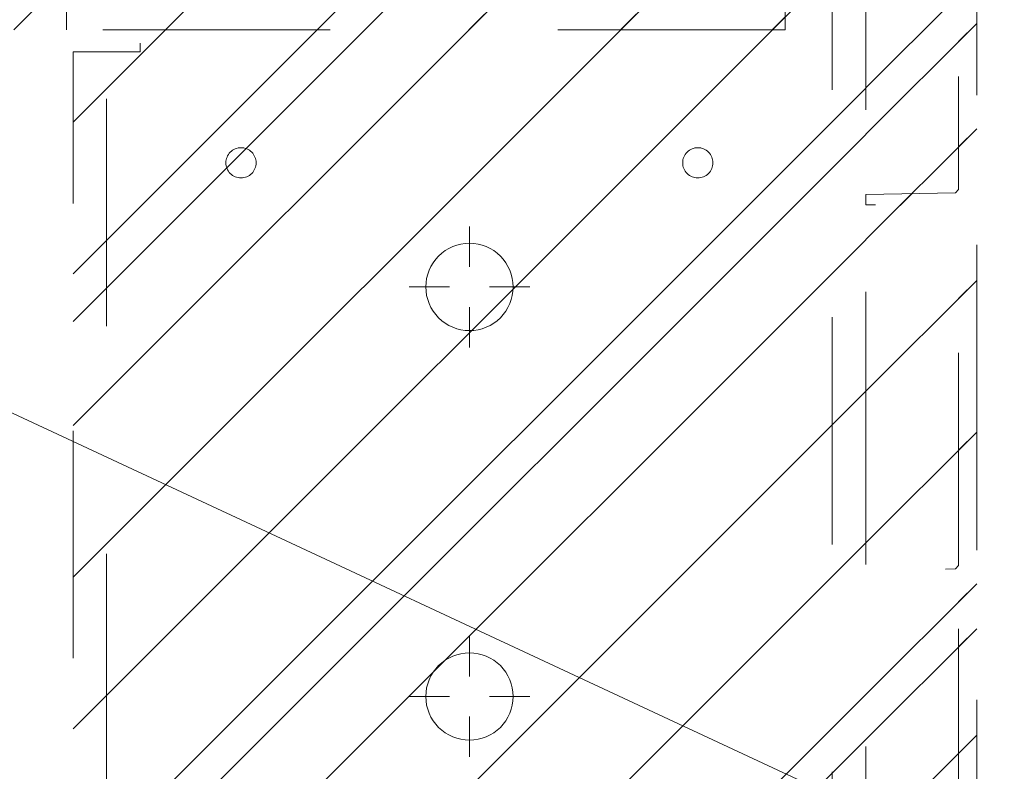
# Model space of a CAD drawing. Header units: inches. Extents: x -416 to -272, y -73 to 47.
# Tile 204 of 206: x -283.35 to -277.57, y 1.78 to 6.19. Entities that reach past the tile are written whole.
import ezdxf

# ---------------------------------------------------------------- set-up
doc = ezdxf.new("R2010")
doc.units = ezdxf.units.IN
doc.header["$LTSCALE"] = 32
doc.header["$MEASUREMENT"] = 0
doc.header["$PDMODE"] = 1
doc.header["$PDSIZE"] = -2
doc.linetypes.add('Dash Style-1', pattern=[0.083328, 0.041656, -0.041672])
for name, color, linetype, lineweight in [('DashLine', 7, 'Continuous', 13), ('DashLineFill', 7, 'Dash Style-1', 13), ('Drawing', 7, 'Continuous', 18), ('Metal-DeskStructure', 7, 'Continuous', 13), ('None', 7, 'Continuous', 18)]:
    doc.layers.add(name, color=color, linetype=linetype, lineweight=lineweight)
pattern_1 = [(45, (0, 0), (-1.61302, 1.93572), []), (45, (-1.0608, 1.0608), (-0.472346, 0.416761), [])]

# ---------------------------------------------------------------- blocks, each defined once
blk = doc.blocks.new('Group-105')
at = {"layer": 'DashLine'}
blk.add_line((0.1575, -12.0079), (16.3301, -19.5493), dxfattribs=at)
blk = doc.blocks.new('Group-51')
at = {"layer": 'DashLine'}
for p, q in [((0.0002, -3.5827), (0.0002, -3.3465)), ((-0.1179, -3.7008), (-0.3541, -3.7008)), ((0.1183, -3.7008), (0.3545, -3.7008)), ((0.0002, -3.8189), (0.0002, -4.0551))]:
    blk.add_line(p, q, dxfattribs=at)
at = {"layer": 'DashLine', "flags": 128}
blk.add_lwpolyline([(-0.2557, -3.7008), (-0.2545, -3.6757), (-0.2508, -3.6509), (-0.2447, -3.6265), (-0.2362, -3.6029), (-0.2255, -3.5802), (-0.2126, -3.5586), (-0.1976, -3.5384), (-0.1808, -3.5198), (-0.1621, -3.503), (-0.142, -3.488), (-0.1204, -3.4751), (-0.0977, -3.4644), (-0.0741, -3.4559), (-0.0497, -3.4498), (-0.0249, -3.4461), (0.0002, -3.4449), (0.0253, -3.4461), (0.0501, -3.4498), (0.0745, -3.4559), (0.0981, -3.4644), (0.1208, -3.4751), (0.1424, -3.488), (0.1625, -3.503), (0.1812, -3.5198), (0.198, -3.5384), (0.213, -3.5586), (0.2259, -3.5802), (0.2366, -3.6029), (0.2451, -3.6265), (0.2512, -3.6509), (0.2549, -3.6757), (0.2561, -3.7008), (0.2549, -3.7259), (0.2512, -3.7507), (0.2451, -3.7751), (0.2366, -3.7987), (0.2259, -3.8214), (0.213, -3.843), (0.198, -3.8631), (0.1812, -3.8817), (0.1625, -3.8986), (0.1424, -3.9136), (0.1208, -3.9265), (0.0981, -3.9372), (0.0745, -3.9457), (0.0501, -3.9518), (0.0253, -3.9555), (0.0002, -3.9567), (-0.0249, -3.9555), (-0.0497, -3.9518), (-0.0741, -3.9457), (-0.0977, -3.9372), (-0.1204, -3.9265), (-0.142, -3.9136), (-0.1621, -3.8986), (-0.1808, -3.8817), (-0.1976, -3.8631), (-0.2126, -3.843), (-0.2255, -3.8214), (-0.2362, -3.7987), (-0.2447, -3.7751), (-0.2508, -3.7507), (-0.2545, -3.7259)], close=True, dxfattribs=at)
blk = doc.blocks.new('Group-57')
at = {"layer": 'DashLine'}
for p, q in [((0.0002, -5.9843), (0.0002, -5.748)), ((-0.1179, -6.1024), (-0.3541, -6.1024)), ((0.1183, -6.1024), (0.3545, -6.1024)), ((0.0002, -6.2205), (0.0002, -6.4567))]:
    blk.add_line(p, q, dxfattribs=at)
at = {"layer": 'DashLine', "flags": 128}
blk.add_lwpolyline([(-0.2557, -6.1024), (-0.2545, -6.0773), (-0.2508, -6.0524), (-0.2447, -6.0281), (-0.2362, -6.0044), (-0.2255, -5.9817), (-0.2126, -5.9602), (-0.1976, -5.94), (-0.1808, -5.9214), (-0.1621, -5.9045), (-0.142, -5.8896), (-0.1204, -5.8767), (-0.0977, -5.8659), (-0.0741, -5.8575), (-0.0497, -5.8514), (-0.0249, -5.8477), (0.0002, -5.8465), (0.0253, -5.8477), (0.0501, -5.8514), (0.0745, -5.8575), (0.0981, -5.8659), (0.1208, -5.8767), (0.1424, -5.8896), (0.1625, -5.9045), (0.1812, -5.9214), (0.198, -5.94), (0.213, -5.9602), (0.2259, -5.9817), (0.2366, -6.0044), (0.2451, -6.0281), (0.2512, -6.0524), (0.2549, -6.0773), (0.2561, -6.1024), (0.2549, -6.1274), (0.2512, -6.1523), (0.2451, -6.1766), (0.2366, -6.2003), (0.2259, -6.223), (0.213, -6.2445), (0.198, -6.2647), (0.1812, -6.2833), (0.1625, -6.3002), (0.1424, -6.3151), (0.1208, -6.3281), (0.0981, -6.3388), (0.0745, -6.3472), (0.0501, -6.3534), (0.0253, -6.357), (0.0002, -6.3583), (-0.0249, -6.357), (-0.0497, -6.3534), (-0.0741, -6.3472), (-0.0977, -6.3388), (-0.1204, -6.3281), (-0.142, -6.3151), (-0.1621, -6.3002), (-0.1808, -6.2833), (-0.1976, -6.2647), (-0.2126, -6.2445), (-0.2255, -6.223), (-0.2362, -6.2003), (-0.2447, -6.1766), (-0.2508, -6.1523), (-0.2545, -6.1274)], close=True, dxfattribs=at)
blk = doc.blocks.new('1BRPT9-Bracket (2D)')
at = {"layer": 'DashLineFill', "linetype": 'Continuous', "lineweight": 13}
h = blk.add_hatch(dxfattribs=at)
h.set_pattern_fill('Steel', color=253, style=0, pattern_type=2)
h.set_pattern_definition(pattern_1)
edge = h.paths.add_edge_path()
edge.add_line((-2.3221, -8.7402), (-2.3221, 8.7402))
edge.add_line((-2.3221, 8.7402), (1.6779, 8.7402))
edge.add_arc((1.6779, 8.4882), 0.252, 0, 90, ccw=False)
edge.add_line((1.9299, 8.4882), (1.9299, 7.4803))
edge.add_line((1.9299, 7.4803), (2.3236, 7.4611))
edge.add_line((2.3236, 7.4611), (2.3236, -7.4803))
edge.add_line((2.3236, -7.4803), (1.9299, -7.4803))
edge.add_line((1.9299, -7.4803), (1.9299, -8.4882))
edge.add_arc((1.6779, -8.4882), 0.252, -90, 0, ccw=False)
edge.add_line((1.6779, -8.7402), (-2.3221, -8.7402))
h = blk.add_hatch(dxfattribs=at)
h.set_pattern_fill('Steel', color=253, style=0, pattern_type=2)
h.set_pattern_definition(pattern_1)
h.paths.add_polyline_path([(-1.3378, -6.9188), (-1.3465, -6.9184), (-1.3551, -6.9171), (-1.3635, -6.915), (-1.3717, -6.912), (-1.3796, -6.9083), (-1.387, -6.9039), (-1.394, -6.8987), (-1.4005, -6.8928), (-1.4063, -6.8864), (-1.4115, -6.8794), (-1.4159, -6.872), (-1.4197, -6.8641), (-1.4226, -6.8559), (-1.4247, -6.8475), (-1.426, -6.8389), (-1.4264, -6.8302), (-1.426, -6.8215), (-1.4247, -6.8129), (-1.4226, -6.8045), (-1.4197, -6.7963), (-1.4159, -6.7884), (-1.4115, -6.781), (-1.4063, -6.774), (-1.4005, -6.7676), (-1.394, -6.7617), (-1.387, -6.7565), (-1.3796, -6.7521), (-1.3717, -6.7484), (-1.3635, -6.7454), (-1.3551, -6.7433), (-1.3465, -6.742), (-1.3378, -6.7416), (-1.3291, -6.742), (-1.3205, -6.7433), (-1.3121, -6.7454), (-1.3039, -6.7484), (-1.2961, -6.7521), (-1.2886, -6.7565), (-1.2816, -6.7617), (-1.2752, -6.7676), (-1.2693, -6.774), (-1.2642, -6.781), (-1.2597, -6.7884), (-1.256, -6.7963), (-1.253, -6.8045), (-1.2509, -6.8129), (-1.2497, -6.8215), (-1.2492, -6.8302), (-1.2497, -6.8389), (-1.2509, -6.8475), (-1.253, -6.8559), (-1.256, -6.8641), (-1.2597, -6.872), (-1.2642, -6.8794), (-1.2693, -6.8864), (-1.2752, -6.8928), (-1.2816, -6.8987), (-1.2886, -6.9039), (-1.2961, -6.9083), (-1.3039, -6.912), (-1.3121, -6.915), (-1.3205, -6.9171), (-1.3291, -6.9184)])
h = blk.add_hatch(dxfattribs=at)
h.set_pattern_fill('Steel', color=253, style=0, pattern_type=2)
h.set_pattern_definition(pattern_1)
h.paths.add_polyline_path([(1.3393, -6.9188), (1.3307, -6.9184), (1.3221, -6.9171), (1.3136, -6.915), (1.3054, -6.912), (1.2976, -6.9083), (1.2901, -6.9039), (1.2832, -6.8987), (1.2767, -6.8928), (1.2709, -6.8864), (1.2657, -6.8794), (1.2612, -6.872), (1.2575, -6.8641), (1.2546, -6.8559), (1.2525, -6.8475), (1.2512, -6.8389), (1.2508, -6.8302), (1.2512, -6.8215), (1.2525, -6.8129), (1.2546, -6.8045), (1.2575, -6.7963), (1.2612, -6.7884), (1.2657, -6.781), (1.2709, -6.774), (1.2767, -6.7676), (1.2832, -6.7617), (1.2901, -6.7565), (1.2976, -6.7521), (1.3054, -6.7484), (1.3136, -6.7454), (1.3221, -6.7433), (1.3307, -6.742), (1.3393, -6.7416), (1.348, -6.742), (1.3566, -6.7433), (1.3651, -6.7454), (1.3732, -6.7484), (1.3811, -6.7521), (1.3886, -6.7565), (1.3955, -6.7617), (1.402, -6.7676), (1.4078, -6.774), (1.413, -6.781), (1.4175, -6.7884), (1.4212, -6.7963), (1.4241, -6.8045), (1.4262, -6.8129), (1.4275, -6.8215), (1.4279, -6.8302), (1.4275, -6.8389), (1.4262, -6.8475), (1.4241, -6.8559), (1.4212, -6.8641), (1.4175, -6.872), (1.413, -6.8794), (1.4078, -6.8864), (1.402, -6.8928), (1.3955, -6.8987), (1.3886, -6.9039), (1.3811, -6.9083), (1.3732, -6.912), (1.3651, -6.915), (1.3566, -6.9171), (1.348, -6.9184)])
at = {"layer": 'DashLineFill'}
for p, q in [((-2.1252, 8.7402), (-2.1252, -8.7402)), ((2.1268, 7.4611), (2.1268, -7.4803))]:
    blk.add_line(p, q, dxfattribs=at)
at = {"layer": 'DashLineFill', "flags": 128}
blk.add_lwpolyline([(-2.3221, -8.7402), (-2.3221, 8.7402), (1.6779, 8.7402, -0.414214), (1.9299, 8.4882), (1.9299, 7.4803), (2.3236, 7.4611), (2.3236, -7.4803), (1.9299, -7.4803), (1.9299, -8.4882, -0.414214), (1.6779, -8.7402)], format="xyb", close=True, dxfattribs=at)
for points in [[(-1.3378, -6.9188), (-1.3465, -6.9184), (-1.3551, -6.9171), (-1.3635, -6.915), (-1.3717, -6.912), (-1.3796, -6.9083), (-1.387, -6.9039), (-1.394, -6.8987), (-1.4005, -6.8928), (-1.4063, -6.8864), (-1.4115, -6.8794), (-1.4159, -6.872), (-1.4197, -6.8641), (-1.4226, -6.8559), (-1.4247, -6.8475), (-1.426, -6.8389), (-1.4264, -6.8302), (-1.426, -6.8215), (-1.4247, -6.8129), (-1.4226, -6.8045), (-1.4197, -6.7963), (-1.4159, -6.7884), (-1.4115, -6.781), (-1.4063, -6.774), (-1.4005, -6.7676), (-1.394, -6.7617), (-1.387, -6.7565), (-1.3796, -6.7521), (-1.3717, -6.7484), (-1.3635, -6.7454), (-1.3551, -6.7433), (-1.3465, -6.742), (-1.3378, -6.7416), (-1.3291, -6.742), (-1.3205, -6.7433), (-1.3121, -6.7454), (-1.3039, -6.7484), (-1.2961, -6.7521), (-1.2886, -6.7565), (-1.2816, -6.7617), (-1.2752, -6.7676), (-1.2693, -6.774), (-1.2642, -6.781), (-1.2597, -6.7884), (-1.256, -6.7963), (-1.253, -6.8045), (-1.2509, -6.8129), (-1.2497, -6.8215), (-1.2492, -6.8302), (-1.2497, -6.8389), (-1.2509, -6.8475), (-1.253, -6.8559), (-1.256, -6.8641), (-1.2597, -6.872), (-1.2642, -6.8794), (-1.2693, -6.8864), (-1.2752, -6.8928), (-1.2816, -6.8987), (-1.2886, -6.9039), (-1.2961, -6.9083), (-1.3039, -6.912), (-1.3121, -6.915), (-1.3205, -6.9171), (-1.3291, -6.9184)], [(1.3393, -6.9188), (1.3307, -6.9184), (1.3221, -6.9171), (1.3136, -6.915), (1.3054, -6.912), (1.2976, -6.9083), (1.2901, -6.9039), (1.2832, -6.8987), (1.2767, -6.8928), (1.2709, -6.8864), (1.2657, -6.8794), (1.2612, -6.872), (1.2575, -6.8641), (1.2546, -6.8559), (1.2525, -6.8475), (1.2512, -6.8389), (1.2508, -6.8302), (1.2512, -6.8215), (1.2525, -6.8129), (1.2546, -6.8045), (1.2575, -6.7963), (1.2612, -6.7884), (1.2657, -6.781), (1.2709, -6.774), (1.2767, -6.7676), (1.2832, -6.7617), (1.2901, -6.7565), (1.2976, -6.7521), (1.3054, -6.7484), (1.3136, -6.7454), (1.3221, -6.7433), (1.3307, -6.742), (1.3393, -6.7416), (1.348, -6.742), (1.3566, -6.7433), (1.3651, -6.7454), (1.3732, -6.7484), (1.3811, -6.7521), (1.3886, -6.7565), (1.3955, -6.7617), (1.402, -6.7676), (1.4078, -6.774), (1.413, -6.781), (1.4175, -6.7884), (1.4212, -6.7963), (1.4241, -6.8045), (1.4262, -6.8129), (1.4275, -6.8215), (1.4279, -6.8302), (1.4275, -6.8389), (1.4262, -6.8475), (1.4241, -6.8559), (1.4212, -6.8641), (1.4175, -6.872), (1.413, -6.8794), (1.4078, -6.8864), (1.402, -6.8928), (1.3955, -6.8987), (1.3886, -6.9039), (1.3811, -6.9083), (1.3732, -6.912), (1.3651, -6.915), (1.3566, -6.9171), (1.348, -6.9184)]]:
    blk.add_lwpolyline(points, close=True, dxfattribs=at)
at = {"layer": 'DashLineFill', "linetype": 'Continuous', "lineweight": 5}
for p in [(0.0002, -3.7008), (0.0002, -6.1024)]:
    blk.add_point(p, dxfattribs=at)
at = {"layer": 'Metal-DeskStructure', "color": 7}
for name in ['Group-51', 'Group-57']:
    blk.add_blockref(name, (0, 0), dxfattribs=at)
blk = doc.blocks.new('1BRPT8_Cover (2D)')
at = {"layer": 'DashLineFill', "linetype": 'Continuous', "lineweight": 13}
h = blk.add_hatch(dxfattribs=at)
h.set_pattern_fill('Steel', color=253, style=0, pattern_type=2)
h.set_pattern_definition(pattern_1)
h.paths.add_polyline_path([(-1.5945, -8.7638), (-2.3228, -8.7638), (-2.3228, -8.7511), (-2.8261, -8.7423), (-2.8664, -8.7028), (-2.8664, -6.673), (-2.8472, -6.6533), (-2.3228, -6.6441), (-2.3228, -6.5842), (-2.8472, -6.5751), (-2.8664, -6.5554), (-2.8664, -4.4682), (-2.8472, -4.4486), (-2.3228, -4.4394), (-2.3228, -4.3795), (-2.8472, -4.3703), (-2.8664, -4.3507), (-2.8664, -2.2635), (-2.8472, -2.2438), (-2.3228, -2.2347), (-2.3228, -2.1748), (-2.8472, -2.1656), (-2.8664, -2.1459), (-2.8664, -0.0588), (-2.8472, -0.0391), (-2.3228, -0.03), (-2.3228, 0.03), (-2.8472, 0.0391), (-2.8664, 0.0588), (-2.8664, 2.1459), (-2.8472, 2.1656), (-2.3228, 2.1748), (-2.3228, 2.2347), (-2.8472, 2.2438), (-2.8664, 2.2635), (-2.8664, 4.3507), (-2.8472, 4.3703), (-2.3228, 4.3795), (-2.3228, 4.4394), (-2.8472, 4.4486), (-2.8664, 4.4682), (-2.8655, 6.5554), (-2.8472, 6.5751), (-2.3228, 6.5842), (-2.3228, 6.6441), (-2.8472, 6.6533), (-2.8664, 6.673), (-2.8664, 8.7028), (-2.8261, 8.7423), (-1.5945, 8.7638), (-1.5945, 8.8583), (-2.9724, 8.8583), (-2.9724, -8.8583), (-1.5945, -8.8583)])
h = blk.add_hatch(dxfattribs=at)
h.set_pattern_fill('Steel', color=253, style=0, pattern_type=2)
h.set_pattern_definition(pattern_1)
h.paths.add_polyline_path([(-2.3228, 8.8583), (-2.3228, -8.8583), (-2.9724, -8.8583), (-2.9724, 8.8583)])
at = {"layer": 'DashLineFill', "flags": 128}
for points in [[(-1.5945, -8.7638), (-2.3228, -8.7638), (-2.3228, -8.7511), (-2.8261, -8.7423), (-2.8664, -8.7028), (-2.8664, -6.673), (-2.8472, -6.6533), (-2.3228, -6.6441), (-2.3228, -6.5842), (-2.8472, -6.5751), (-2.8664, -6.5554), (-2.8664, -4.4682), (-2.8472, -4.4486), (-2.3228, -4.4394), (-2.3228, -4.3795), (-2.8472, -4.3703), (-2.8664, -4.3507), (-2.8664, -2.2635), (-2.8472, -2.2438), (-2.3228, -2.2347), (-2.3228, -2.1748), (-2.8472, -2.1656), (-2.8664, -2.1459), (-2.8664, -0.0588), (-2.8472, -0.0391), (-2.3228, -0.03), (-2.3228, 0.03), (-2.8472, 0.0391), (-2.8664, 0.0588), (-2.8664, 2.1459), (-2.8472, 2.1656), (-2.3228, 2.1748), (-2.3228, 2.2347), (-2.8472, 2.2438), (-2.8664, 2.2635), (-2.8664, 4.3507), (-2.8472, 4.3703), (-2.3228, 4.3795), (-2.3228, 4.4394), (-2.8472, 4.4486), (-2.8664, 4.4682), (-2.8655, 6.5554), (-2.8472, 6.5751), (-2.3228, 6.5842), (-2.3228, 6.6441), (-2.8472, 6.6533), (-2.8664, 6.673), (-2.8664, 8.7028), (-2.8261, 8.7423), (-1.5945, 8.7638), (-1.5945, 8.8583), (-2.9724, 8.8583), (-2.9724, -8.8583), (-1.5945, -8.8583)], [(-2.3228, 8.8583), (-2.3228, -8.8583), (-2.9724, -8.8583), (-2.9724, 8.8583)]]:
    blk.add_lwpolyline(points, close=True, dxfattribs=at)
blk = doc.blocks.new('1BRPT6-LeftBeam (2D)')
at = {"layer": 'DashLineFill', "linetype": 'Continuous', "lineweight": 13}
h = blk.add_hatch(dxfattribs=at)
h.set_pattern_fill('Steel', color=253, style=0, pattern_type=2)
h.set_pattern_definition(pattern_1)
h.paths.add_polyline_path([(-1.8504, 0.5), (20.4724, 0.5), (20.4724, -0.5), (-1.8504, -0.5)])
at = {"layer": 'DashLineFill'}
blk.add_line((2.3622, -0.5), (2.3622, 0.5), dxfattribs=at)
at = {"layer": 'DashLineFill', "flags": 128}
blk.add_lwpolyline([(-1.8504, 0.5), (20.4724, 0.5), (20.4724, -0.5), (-1.8504, -0.5)], close=True, dxfattribs=at)
blk = doc.blocks.new('Group-106')
at = {"layer": 'None', "color": 7}
for name, p in [('1BRPT8_Cover (2D)', (8.9764, -12.0079)), ('1BRPT9-Bracket (2D)', (8.9764, -12.0079)), ('1BRPT6-LeftBeam (2D)', (8.9764, -20.1181))]:
    blk.add_blockref(name, p, dxfattribs=at)
blk = doc.blocks.new('Group-107')
at = {"layer": 'None'}
blk.add_blockref('Group-105', (0, 0), dxfattribs=at)
blk.add_blockref('Group-106', (0, 0), dxfattribs=at)
blk = doc.blocks.new('SL Credenza Desk (2D)-3')
at = {"layer": 'None'}
blk.add_blockref('Group-107', (0, 0), dxfattribs=at)
at = {"layer": 'Drawing', "color": 0, "flags": 1}
for tag in ['Tag', 'Catalog', 'Option1', 'Option2', 'Option3', 'Option4', 'Option5', 'Option6', 'Option7', 'Option8', 'Option9', 'Option10', 'Option11', 'Option12', 'Custom', 'FinishGroup', 'Discount', 'Item2', 'Item3', 'Item6', 'Item9', 'Item10', 'Item12', 'Item13', 'Item16', 'Item19', 'Item20', 'Item21', 'Item22', 'Item23', 'Item24', 'Item25', 'Item8', 'Item18', 'Item1', 'Item4', 'Item5', 'Item7', 'Item11', 'Item14', 'Item15', 'Item17']:
    blk.add_attdef(tag, (15.7192, 1.4853), '', height=0.00709, dxfattribs=at)
blk = doc.blocks.new('Group-108')
at = {"layer": 'Drawing', "rotation": 180}
blk.add_blockref('SL Credenza Desk (2D)-3', (87.727, 1.4853), dxfattribs=at)
at = {"layer": 'Drawing', "color": 0, "flags": 1}
for tag in ['Tag', 'Catalog', 'Option1', 'Option2', 'Option3', 'Option4', 'Option5', 'Option6', 'Option7', 'Option8', 'Option9', 'Option10', 'Option11', 'Option12', 'Custom', 'FinishGroup', 'Discount', 'Item2', 'Item3', 'Item6', 'Item9', 'Item10', 'Item12', 'Item13', 'Item16', 'Item19', 'Item20', 'Item21', 'Item22', 'Item23', 'Item24', 'Item25', 'Item8', 'Item18', 'Item1', 'Item4', 'Item5', 'Item7', 'Item11', 'Item14', 'Item15', 'Item17']:
    blk.add_attdef(tag, (15.7192, 1.4853), '', height=0.00709, dxfattribs=at)

msp = doc.modelspace()

# ---------------------------------------------------------------- block references
at = {"layer": 'Drawing', "color": 7}
msp.add_blockref('Group-108', (-359.4593, -14.9775), dxfattribs=at)

doc.saveas('drawing.dxf')
